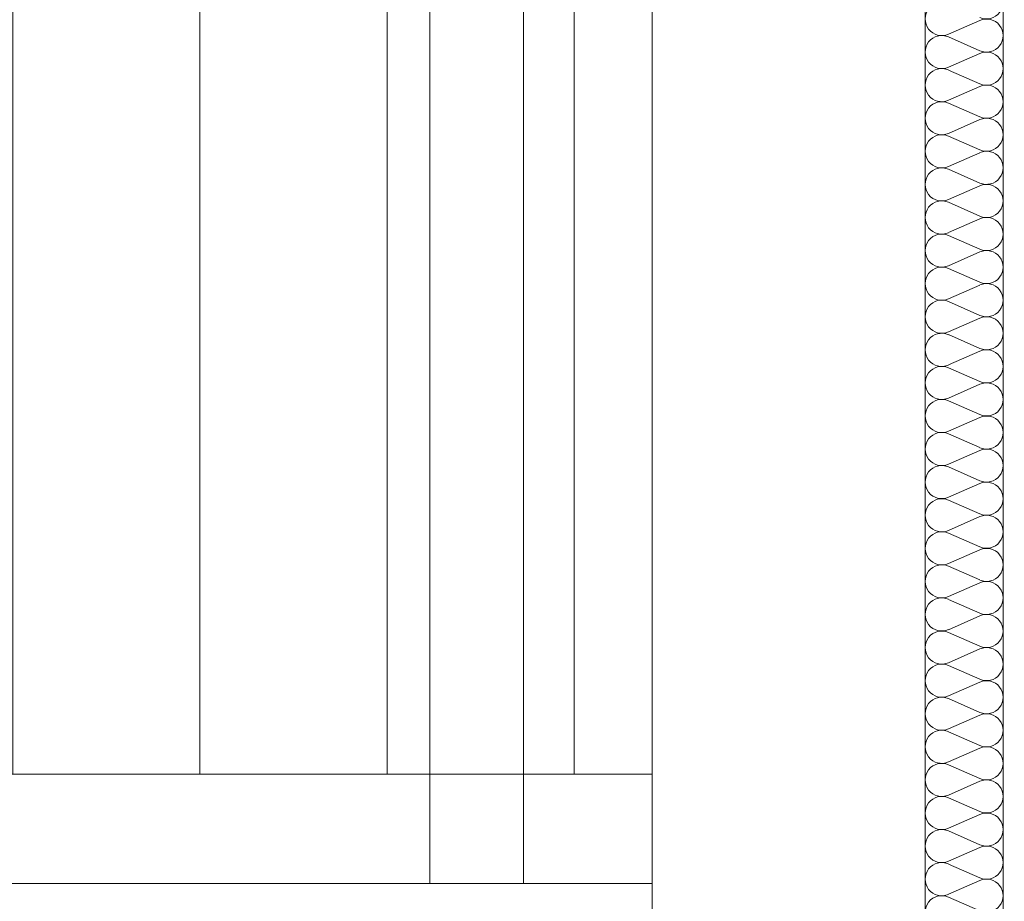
# Model space of a CAD drawing. Extents: x -528673 to -468586, y 24609 to 131944.
# Tile 77 of 87: x -473091 to -471829, y 120342 to 121472. Entities that reach past the tile are written whole.
import ezdxf

# ---------------------------------------------------------------- set-up
doc = ezdxf.new("R2010")
doc.units = 0
doc.header["$MEASUREMENT"] = 0
for name, color, linetype, lineweight in [('Arch wykończenie_Nr_Pióra__25', 252, 'Continuous', 15), ('Inwent Izolacje_Nr_Pióra__2', 252, 'Continuous', 13), ('INWENT KONST. DREWNIANA_Nr_Pióra__102', 252, 'Continuous', 9), ('INWENT KONST. DREWNIANA_Nr_Pióra__21', 252, 'Continuous', 9), ('INWENT.ŚCIANY_Nr_Pióra__1', 252, 'Continuous', 25), ('INWENT.ŚCIANY_Nr_Pióra__21', 252, 'Continuous', 9), ('INWENT.ŚCIANY_Nr_Pióra__3', 252, 'Continuous', 13)]:
    doc.layers.add(name, color=color, linetype=linetype, lineweight=lineweight)
doc.layers.add('Inwent Izolacje', color=252, linetype='Continuous')

# ---------------------------------------------------------------- blocks, each defined once
blk = doc.blocks.new('Izolacja cieplna 14_195', base_point=(-471930.2, 119224.5))
at = {"layer": 'Inwent Izolacje_Nr_Pióra__2', "linetype": 'Continuous'}
for p, q in [((-471900.4, 121453.4), (-471860, 121471.1)), ((-471860, 121432.2), (-471900.4, 121449.9)), ((-471900.4, 121411), (-471860, 121428.7)), ((-471860, 121389.8), (-471900.4, 121407.4)), ((-471900.4, 121368.6), (-471860, 121386.2)), ((-471860, 121347.4), (-471900.4, 121365)), ((-471900.4, 121326.2), (-471860, 121343.8)), ((-471860, 121305), (-471900.4, 121322.6)), ((-471900.4, 121283.7), (-471860, 121301.4)), ((-471860, 121262.5), (-471900.4, 121280.2)), ((-471900.4, 121241.3), (-471860, 121259)), ((-471860, 121220.1), (-471900.4, 121237.8)), ((-471900.4, 121198.9), (-471860, 121216.5)), ((-471860, 121177.7), (-471900.4, 121195.3)), ((-471900.4, 121156.5), (-471860, 121174.1)), ((-471860, 121135.3), (-471900.4, 121152.9)), ((-471900.4, 121114.1), (-471860, 121131.7)), ((-471860, 121092.8), (-471900.4, 121110.5)), ((-471900.4, 121071.6), (-471860, 121089.3)), ((-471860, 121050.4), (-471900.4, 121068.1)), ((-471900.4, 121029.2), (-471860, 121046.9)), ((-471860, 121008), (-471900.4, 121025.7)), ((-471900.4, 120986.8), (-471860, 121004.4)), ((-471860, 120965.6), (-471900.4, 120983.2)), ((-471900.4, 120944.4), (-471860, 120962)), ((-471860, 120923.2), (-471900.4, 120940.8)), ((-471900.4, 120902), (-471860, 120919.6)), ((-471860, 120880.7), (-471900.4, 120898.4)), ((-471900.4, 120859.5), (-471860, 120877.2)), ((-471860, 120838.3), (-471900.4, 120856)), ((-471900.4, 120817.1), (-471860, 120834.8)), ((-471860, 120795.9), (-471900.4, 120813.5)), ((-471900.4, 120774.7), (-471860, 120792.3)), ((-471860, 120753.5), (-471900.4, 120771.1)), ((-471900.4, 120732.3), (-471860, 120749.9)), ((-471860, 120711.1), (-471900.4, 120728.7)), ((-471900.4, 120689.8), (-471860, 120707.5)), ((-471860, 120668.6), (-471900.4, 120686.3)), ((-471900.4, 120647.4), (-471860, 120665.1)), ((-471860, 120626.2), (-471900.4, 120643.9)), ((-471900.4, 120605), (-471860, 120622.7)), ((-471860, 120583.8), (-471900.4, 120601.4)), ((-471900.4, 120562.6), (-471860, 120580.2)), ((-471860, 120541.4), (-471900.4, 120559)), ((-471900.4, 120520.2), (-471860, 120537.8)), ((-471860, 120499), (-471900.4, 120516.6)), ((-471900.4, 120477.7), (-471860, 120495.4)), ((-471860, 120456.5), (-471900.4, 120474.2)), ((-471900.4, 120435.3), (-471860, 120453)), ((-471860, 120414.1), (-471900.4, 120431.8)), ((-471900.4, 120392.9), (-471860, 120410.5)), ((-471860, 120371.7), (-471900.4, 120389.3)), ((-471900.4, 120350.5), (-471860, 120368.1)), ((-471860, 120329.3), (-471900.4, 120346.9))]:
    blk.add_line(p, q, dxfattribs=at)
for centre, start_param, end_param in [((-471851.5, 121494.1), 1.158003, 5.125183), ((-471908.9, 121472.9), 4.299595, 8.266774), ((-471851.5, 121451.6), 1.158003, 5.125183), ((-471908.9, 121430.4), 4.299595, 8.266774), ((-471851.5, 121409.2), 1.158003, 5.125183), ((-471908.9, 121388), 4.299595, 8.266774), ((-471851.5, 121366.8), 1.158003, 5.125183), ((-471908.9, 121345.6), 4.299595, 8.266774), ((-471851.5, 121324.4), 1.158003, 5.125183), ((-471908.9, 121303.2), 4.299595, 8.266774), ((-471851.5, 121282), 1.158003, 5.125183), ((-471908.9, 121260.7), 4.299595, 8.266774), ((-471851.5, 121239.5), 1.158003, 5.125183), ((-471908.9, 121218.3), 4.299595, 8.266774), ((-471851.5, 121197.1), 1.158003, 5.125183), ((-471908.9, 121175.9), 4.299595, 8.266774), ((-471851.5, 121154.7), 1.158003, 5.125183), ((-471908.9, 121133.5), 4.299595, 8.266774), ((-471851.5, 121112.3), 1.158003, 5.125183), ((-471908.9, 121091.1), 4.299595, 8.266774), ((-471851.5, 121069.9), 1.158003, 5.125183), ((-471908.9, 121048.6), 4.299595, 8.266774), ((-471851.5, 121027.4), 1.158003, 5.125183), ((-471908.9, 121006.2), 4.299595, 8.266774), ((-471851.5, 120985), 1.158003, 5.125183), ((-471908.9, 120963.8), 4.299595, 8.266774), ((-471851.5, 120942.6), 1.158003, 5.125183), ((-471908.9, 120921.4), 4.299595, 8.266774), ((-471851.5, 120900.2), 1.158003, 5.125183), ((-471908.9, 120879), 4.299595, 8.266774), ((-471851.5, 120857.7), 1.158003, 5.125183), ((-471908.9, 120836.5), 4.299595, 8.266774), ((-471851.5, 120815.3), 1.158003, 5.125183), ((-471908.9, 120794.1), 4.299595, 8.266774), ((-471851.5, 120772.9), 1.158003, 5.125183), ((-471908.9, 120751.7), 4.299595, 8.266774), ((-471851.5, 120730.5), 1.158003, 5.125183), ((-471908.9, 120709.3), 4.299595, 8.266774), ((-471851.5, 120688.1), 1.158003, 5.125183), ((-471908.9, 120666.9), 4.299595, 8.266774), ((-471851.5, 120645.6), 1.158003, 5.125183), ((-471908.9, 120624.4), 4.299595, 8.266774), ((-471851.5, 120603.2), 1.158003, 5.125183), ((-471908.9, 120582), 4.299595, 8.266774), ((-471851.5, 120560.8), 1.158003, 5.125183), ((-471908.9, 120539.6), 4.299595, 8.266774), ((-471851.5, 120518.4), 1.158003, 5.125183), ((-471908.9, 120497.2), 4.299595, 8.266774), ((-471851.5, 120476), 1.158003, 5.125183), ((-471908.9, 120454.7), 4.299595, 8.266774), ((-471851.5, 120433.5), 1.158003, 5.125183), ((-471908.9, 120412.3), 4.299595, 8.266774), ((-471851.5, 120391.1), 1.158003, 5.125183), ((-471908.9, 120369.9), 4.299595, 8.266774), ((-471851.5, 120348.7), 1.158003, 5.125183), ((-471908.9, 120327.5), 4.299595, 8.266774)]:
    blk.add_ellipse(centre, major_axis=(-21.3, 0), ratio=0.997307, start_param=start_param, end_param=end_param, dxfattribs=at)

msp = doc.modelspace()

# ---------------------------------------------------------------- hatches: boundary and pattern name
at = {"layer": 'Arch wykończenie_Nr_Pióra__25', "linetype": 'Continuous', "lineweight": 15}
h = msp.add_hatch(dxfattribs=at)
h.set_pattern_fill('Plywood', color=252, style=0, pattern_type=2)
h.set_pattern_definition([(-90, (-481500.19, 124529.54), (240, 0), [])])
h.paths.add_polyline_path([(-487980.2, 128534.5), (-487310.2, 128534.5), (-487310.2, 128484.5), (-485380.2, 128484.5), (-485380.2, 128554.5), (-483250.2, 128554.5), (-483250.2, 126644.5), (-483500.2, 126644.5), (-483500.2, 126504.5), (-472280.2, 126504.5), (-472280.2, 120504.5), (-490720.2, 120504.5), (-490720.2, 122184.5), (-490460.2, 122184.5), (-490460.2, 122314.5), (-490720.2, 122314.5), (-490720.2, 124694.5), (-490460.2, 124694.5), (-490460.2, 124824.5), (-490720.2, 124824.5), (-490720.2, 126504.5), (-487730.2, 126504.5), (-487730.2, 126644.5), (-487980.2, 126644.5)], flags=0)
h.paths.add_polyline_path([(-486805.2, 127974.5), (-486805.2, 128364.5), (-486345.2, 128364.5), (-486345.2, 127974.5)], flags=0)
h.paths.add_polyline_path([(-487530.2, 124694.5), (-487400.2, 124694.5), (-487400.2, 124824.5), (-487530.2, 124824.5)], flags=0)

# ---------------------------------------------------------------- linework, layer by layer
at = {"layer": 'Arch wykończenie_Nr_Pióra__25', "color": 252, "linetype": 'Continuous', "lineweight": 15, "flags": 128}
msp.add_lwpolyline([(-487980.2, 128534.5), (-487310.2, 128534.5), (-487310.2, 128484.5), (-485380.2, 128484.5), (-485380.2, 128554.5), (-483250.2, 128554.5), (-483250.2, 126644.5), (-483500.2, 126644.5), (-483500.2, 126504.5), (-472280.2, 126504.5), (-472280.2, 120504.5), (-490720.2, 120504.5), (-490720.2, 122184.5), (-490460.2, 122184.5), (-490460.2, 122314.5), (-490720.2, 122314.5), (-490720.2, 124694.5), (-490460.2, 124694.5), (-490460.2, 124824.5), (-490720.2, 124824.5), (-490720.2, 126504.5), (-487730.2, 126504.5), (-487730.2, 126644.5), (-487980.2, 126644.5)], close=True, dxfattribs=at)
at = {"layer": 'INWENT KONST. DREWNIANA_Nr_Pióra__102', "color": 252, "linetype": 'Continuous', "lineweight": 15}
for p, q in [((-472565.2, 123504.5), (-472565.2, 120364.5)), ((-472445.2, 123504.5), (-472445.2, 120364.5))]:
    msp.add_line(p, q, dxfattribs=at)
at = {"layer": 'INWENT KONST. DREWNIANA_Nr_Pióra__21', "color": 252, "linetype": 'Continuous', "lineweight": 15}
for p, q in [((-472280.2, 120504.5), (-490720.2, 120504.5)), ((-472280.2, 120364.5), (-490720.2, 120364.5))]:
    msp.add_line(p, q, dxfattribs=at)
at = {"layer": 'INWENT.ŚCIANY_Nr_Pióra__1', "color": 252, "linetype": 'Continuous', "lineweight": 15}
for p, q in [((-472280.2, 123254.5), (-472280.2, 119224.5)), ((-471930.2, 119224.5), (-471930.2, 123254.5))]:
    msp.add_line(p, q, dxfattribs=at)
at = {"layer": 'INWENT.ŚCIANY_Nr_Pióra__21', "color": 252, "linetype": 'Continuous', "lineweight": 15}
msp.add_line((-472280.2, 120364.5), (-472280.2, 117924.5), dxfattribs=at)
at = {"layer": 'INWENT.ŚCIANY_Nr_Pióra__3', "color": 252, "linetype": 'Continuous', "lineweight": 15}
msp.add_line((-471830.2, 119224.5), (-471830.2, 123254.5), dxfattribs=at)

# ---------------------------------------------------------------- block references
at = {"layer": 'Inwent Izolacje', "color": 252, "linetype": 'Continuous', "lineweight": 15}
msp.add_blockref('Izolacja cieplna 14_195', (-471930.2, 119224.5), dxfattribs=at)

doc.saveas('drawing.dxf')
